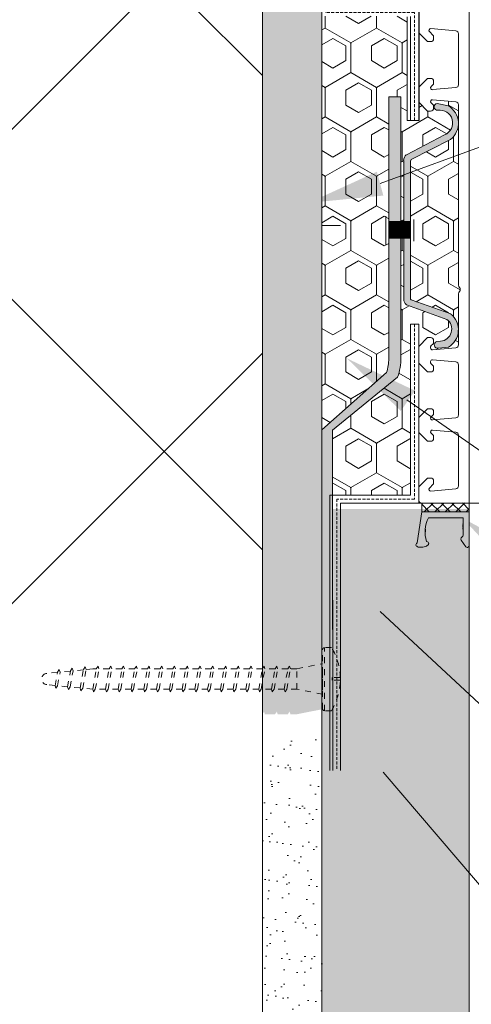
# Model space of a CAD drawing. Header units: millimetres. Extents: x -172116 to -156978, y -29806 to 62594.
# Tile 16 of 23: x -157457 to -157381, y 34213 to 34379. Entities that reach past the tile are written whole.
import ezdxf

# ---------------------------------------------------------------- set-up
doc = ezdxf.new("R2010")
doc.units = ezdxf.units.MM
doc.header["$MEASUREMENT"] = 0
doc.linetypes.add('DASHED', pattern=[2, 1, -1])
doc.linetypes.add('ČÁRKOVANÁ', pattern=[0.75, 0.5, -0.25])

msp = doc.modelspace()

# ---------------------------------------------------------------- hatches: boundary and pattern name
at = {"linetype": 'Continuous', "lineweight": 35}
msp.add_hatch(color=8, dxfattribs=at).paths.add_polyline_path([(-157631.13, 34471.3), (-157406.4, 34471.31), (-157406.4, 34344.24), (-157410.39, 34343.45), (-157410.4, 34467.31), (-157631.13, 34467.3)])
at = {"linetype": 'Continuous', "lineweight": 20, "true_color": 0xff6600}
h = msp.add_hatch(dxfattribs=at)
h.set_pattern_fill('AR_SAND_0001', color=30, style=0, pattern_type=2)
h.set_pattern_definition([(322.5025022, (-133640.075, 186465.892), (0.15727303, 4.8170663), [0, -3.8, 0, -4.25, 0, -4.0625]), (352.502502, (-133640.075, 186465.892), (-4.42474987, 7.05517194), [0, -2.05, 0, -3.425, 0, -1.3125]), (32.5025022, (-133643.15, 186465.892), (-7.78535526, 0.01380764), [0, -1.25, 0, -4.5, 0, -5.875]), (42.502502, (-133643.15, 186465.892), (-7.51541233, 2.1938607), [0, -0.625, 0, -2.95, 0, -3.375])])
h.paths.add_polyline_path([(-157545.85, 34471.3), (-157406.4, 34471.31), (-157406.39, 34262.64), (-157410.57, 34261.81), (-157411.68, 34261.81), (-157411.82, 34262.24), (-157412.11, 34261.81), (-157413.83, 34261.81), (-157413.97, 34262.24), (-157414.26, 34261.81), (-157415.99, 34261.81), (-157416.12, 34262.24), (-157416.39, 34261.84), (-157416.4, 34461.31), (-157545.85, 34461.3)])
at = {"linetype": 'Continuous', "lineweight": 13}
h = msp.add_hatch(dxfattribs=at)
h.set_pattern_fill('ZDIVO2_0001', color=254, style=0, pattern_type=2)
h.set_pattern_definition([(225.0025, (-119357.78, 186466.52), (-124.45623, 124.44536), []), (225.0025, (-119357.78, 186386.52), (-124.45623, 124.44536), []), (135.0025, (-119357.78, 186466.52), (124.44536, 124.45623), []), (135.0025, (-119357.78, 186386.52), (124.44536, 124.45623), [])])
h.paths.add_polyline_path([(-157850.94, 34131.29), (-157850.95, 34461.29), (-157728.85, 34461.3), (-157728.85, 34409.15, 0.146838), (-157727.85, 34406.65), (-157721.85, 34406.65, 0.146839), (-157720.85, 34409.15), (-157720.85, 34461.3), (-157416.4, 34461.31), (-157416.39, 34265.12), (-157416.39, 34257.37), (-157416.39, 34131.33)])
at = {"linetype": 'Continuous', "lineweight": 20, "true_color": 0xff6600}
h = msp.add_hatch(dxfattribs=at)
h.set_pattern_fill('PUR_0001', color=30, style=0, pattern_type=2)
h.set_pattern_definition([(270.0025022, (-133640.9437, 186483.055), (4.330127, 0.0001891), [2.5, -5]), (150.0025022, (-133640.9437, 186483.055), (2.16489973, 3.75009453), [2.5, -5]), (210.0025022, (-133640.9435, 186480.555), (-2.16522726, 3.74990543), [2.5, -5]), (270.0025022, (-133640.0757, 186483.555), (4.32979946, 7.50018909), [5, -10]), (150.0025022, (-133640.0757, 186483.555), (-4.33045456, 7.49981088), [5, -10]), (210.0025022, (-133640.0757, 186483.555), (8.66025402, 0.00037822), [0, -10, 5, 0, 0, 0])])
h.paths.add_polyline_path([(-157406.4, 34379.52), (-157392, 34379.51), (-157391.99, 34361.91), (-157390.05, 34361.91), (-157390.05, 34365.03), (-157388.55, 34363.53), (-157388.05, 34363.53, 0.414214), (-157387.55, 34364.03), (-157387.55, 34364.43, 0.198912), (-157387.61, 34364.57), (-157387.96, 34364.92, -0.700208), (-157387.72, 34365.43), (-157383.8, 34365.09, -0.388879), (-157383.35, 34364.59), (-157383.35, 34334.14, 0.201513), (-157383.2, 34333.79, -0.420084), (-157383.2, 34333.07, 0.201513), (-157383.35, 34332.71), (-157383.35, 34324.12, -0.388879), (-157383.8, 34323.62), (-157387.72, 34323.28, -0.440011), (-157388.05, 34323.57), (-157388.05, 34323.77, -0.198912), (-157387.99, 34323.91), (-157387.61, 34324.29, 0.198912), (-157387.55, 34324.43), (-157387.55, 34324.83, 0.414214), (-157388.05, 34325.33), (-157388.55, 34325.33), (-157390.05, 34323.83), (-157390.05, 34327.58), (-157391.46, 34327.58), (-157391.45, 34298.76), (-157404.55, 34298.79), (-157404.56, 34309.72), (-157393.61, 34318.63, 0.082878), (-157393.05, 34321.96), (-157393.05, 34342.08), (-157392.59, 34342.08), (-157392.59, 34331.8, 0.213571), (-157392.14, 34330.85), (-157385.32, 34328.39, -0.6951), (-157386.37, 34324.71), (-157387.02, 34324.65, 0.95419), (-157386.74, 34323.54), (-157385.06, 34323.69, 0.527728), (-157384.66, 34329.31), (-157391.31, 34331.67, -0.212782), (-157391.46, 34331.95), (-157391.46, 34355.05), (-157391.31, 34355.34), (-157384.69, 34358.75, 0.531729), (-157385.06, 34364.4), (-157386.97, 34364.81, 1), (-157386.82, 34363.66, -0.887449), (-157385.69, 34359.5), (-157392.14, 34356.16, 0.211236), (-157392.59, 34355.2), (-157392.59, 34344.92), (-157393.05, 34344.92), (-157393.05, 34365.93), (-157395.11, 34365.93), (-157395.11, 34321.79, -0.082878), (-157395.5, 34319.45), (-157406.4, 34309.77)])
at = {"linetype": 'Continuous', "lineweight": 13}
for points in [[(-157395.11, 34344.92), (-157395.11, 34365.93), (-157393.05, 34365.93), (-157393.05, 34344.92)], [(-157392.59, 34355.2, -0.211236), (-157392.14, 34356.16), (-157385.69, 34359.5, 0.887449), (-157386.82, 34363.66, -1), (-157386.97, 34364.81), (-157385.06, 34364.4, -0.531729), (-157384.69, 34358.75), (-157391.31, 34355.34), (-157391.46, 34355.05), (-157391.46, 34344.92), (-157392.59, 34344.92)], [(-157397.1, 34353.3), (-157396.02, 34349.27), (-157408.63, 34348.04)], [(-157393.05, 34344.92), (-157393.05, 34343.5), (-157395.11, 34343.5), (-157395.11, 34344.92)], [(-157393.05, 34343.5), (-157393.05, 34342.08), (-157395.11, 34342.08), (-157395.11, 34343.5)], [(-157393.05, 34343.5), (-157393.05, 34344.92), (-157392.59, 34344.92), (-157392.59, 34343.5)], [(-157393.05, 34342.08), (-157393.05, 34343.5), (-157392.59, 34343.5), (-157392.59, 34342.08)], [(-157391.46, 34343.5), (-157392.59, 34343.5), (-157392.59, 34344.92), (-157391.46, 34344.92)], [(-157392.59, 34343.5), (-157391.46, 34343.5), (-157391.46, 34342.08), (-157392.59, 34342.08)], [(-157395.11, 34342.08), (-157393.05, 34342.08), (-157393.05, 34321.96, -0.082878), (-157393.61, 34318.63), (-157404.56, 34309.72), (-157404.55, 34282.7, 0.00946), (-157404.74, 34283.04), (-157405.91, 34283.04, 0.414214), (-157406.27, 34282.69), (-157406.27, 34280.33), (-157406.39, 34280.31), (-157406.4, 34309.77), (-157395.5, 34319.45, 0.082878), (-157395.11, 34321.79)], [(-157384.66, 34329.31, -0.527728), (-157385.06, 34323.69), (-157386.74, 34323.54, -0.95419), (-157387.02, 34324.65), (-157386.37, 34324.71, 0.6951), (-157385.32, 34328.39), (-157392.14, 34330.85, -0.213571), (-157392.59, 34331.8), (-157392.59, 34342.08), (-157391.46, 34342.08), (-157391.46, 34331.95, 0.212782), (-157391.31, 34331.67)], [(-157390.69, 34316.37), (-157393.07, 34312.95), (-157402.14, 34321.81)], [(-157371.46, 34288.85), (-157374.01, 34285.55), (-157382.62, 34294.85)], [(-157394.94, 34280.46), (-157397.85, 34277.48), (-157405.33, 34287.71)], [(-157406.27, 34282.69, -0.414214), (-157405.91, 34283.04), (-157405.91, 34272.41, -0.414214), (-157406.27, 34272.76)], [(-157404.78, 34272.41), (-157405.91, 34272.41), (-157405.91, 34283.04), (-157404.74, 34283.04, -0.00946), (-157404.55, 34282.7), (-157404.54, 34277.98), (-157404.67, 34277.98), (-157404.67, 34277.54), (-157404.54, 34277.54), (-157404.54, 34272.82, -0.011472)], [(-157404.53, 34252.41), (-157406.35, 34252.41), (-157406.39, 34275.2), (-157406.27, 34275.17), (-157406.27, 34272.76, 0.414214), (-157405.91, 34272.41), (-157404.78, 34272.41, 0.011472), (-157404.54, 34272.82)], [(-157394.25, 34253.33), (-157397.42, 34250.63), (-157403.95, 34261.49)]]:
    msp.add_hatch(color=154, dxfattribs=at).paths.add_polyline_path(points)
at = {"linetype": 'Continuous', "lineweight": 20, "true_color": 0xff6600}
h = msp.add_hatch(dxfattribs=at)
h.set_pattern_fill('AR_SAND_0001', color=30, style=0, pattern_type=2)
h.set_pattern_definition([(322.5025022, (-114597.0168, 186466.7238), (0.15727303, 4.8170663), [0, -3.8, 0, -4.25, 0, -4.0625]), (352.502502, (-114597.017, 186466.724), (-4.42474987, 7.05517194), [0, -2.05, 0, -3.425, 0, -1.3125]), (32.5025022, (-114600.0918, 186466.7237), (-7.78535526, 0.01380764), [0, -1.25, 0, -4.5, 0, -5.875]), (42.502502, (-114600.092, 186466.7237), (-7.51541233, 2.1938607), [0, -0.625, 0, -2.95, 0, -3.375])])
h.paths.add_polyline_path([(-157381.55, 34296.43), (-157381.54, 34121.31), (-157850.74, 34121.29), (-157850.74, 34131.29), (-157416.39, 34131.31), (-157416.39, 34131.33), (-157406.37, 34131.33), (-157406.39, 34296.43)])
h = msp.add_hatch(dxfattribs=at)
h.set_pattern_fill('AR_SAND_0001', color=30, style=0, pattern_type=2)
h.set_pattern_definition([(322.5025022, (-306282.3543, 10529.1097), (0.15727303, 4.8170663), [0, -3.8, 0, -4.25, 0, -4.0625]), (352.502502, (-306282.354, 10529.11), (-4.42474987, 7.05517194), [0, -2.05, 0, -3.425, 0, -1.3125]), (32.5025022, (-306285.4293, 10529.1096), (-7.78535526, 0.01380764), [0, -1.25, 0, -4.5, 0, -5.875]), (42.502502, (-306285.429, 10529.1096), (-7.51541233, 2.1938607), [0, -0.625, 0, -2.95, 0, -3.375])])
h.paths.add_polyline_path([(-157416.39, 34131.33), (-157416.39, 34258.37), (-157414.87, 34258.37), (-157414.73, 34257.94), (-157414.44, 34258.37), (-157412.72, 34258.37), (-157412.58, 34257.94), (-157412.29, 34258.37), (-157410.57, 34258.37), (-157406.39, 34257.53), (-157406.2, 34131.33)])

# ---------------------------------------------------------------- linework, layer by layer
at = {"color": 48, "linetype": 'Continuous', "lineweight": 20, "true_color": 0x5a400a}
for p, q in [((-157406.4, 34471.31), (-157406.37, 34131.33)), ((-157416.4, 34461.31), (-157416.39, 34131.31)), ((-157381.55, 34389.31), (-157381.54, 34121.31)), ((-157390.05, 34361.91), (-157390.06, 34380.8)), ((-157389.98, 34361.91), (-157389.98, 34380.8)), ((-157392, 34379.43), (-157391.99, 34361.91)), ((-157391.46, 34361.91), (-157391.46, 34379.46)), ((-157391.99, 34361.91), (-157389.98, 34361.91)), ((-157403.22, 34344.21), (-157404.54, 34344.21)), ((-157391.46, 34327.59), (-157391.45, 34298.76)), ((-157390.05, 34327.58), (-157391.46, 34327.58)), ((-157390.05, 34327.58), (-157390.05, 34319.44)), ((-157390.05, 34327.58), (-157390.05, 34297.43)), ((-157391.45, 34298.76), (-157405.03, 34298.75)), ((-157405.03, 34252.33), (-157405.03, 34298.75)), ((-157403.23, 34297.43), (-157403.23, 34287.46)), ((-157390.05, 34297.43), (-157403.23, 34297.43)), ((-157390.05, 34297.43), (-157381.55, 34297.43)), ((-157389.55, 34297.43), (-157381.55, 34297.44)), ((-157389.55, 34295.93), (-157389.55, 34297.43)), ((-157381.55, 34295.94), (-157381.55, 34297.44)), ((-157389.55, 34295.94), (-157390.31, 34290.69)), ((-157389.55, 34295.94), (-157381.55, 34295.94)), ((-157381.55, 34290.24), (-157381.55, 34295.94)), ((-157388.42, 34294.94), (-157382.55, 34294.94)), ((-157382.55, 34293.9), (-157382.65, 34293.85)), ((-157382.55, 34293.8), (-157382.65, 34293.85)), ((-157382.55, 34293.7), (-157382.65, 34293.65)), ((-157382.55, 34293.6), (-157382.65, 34293.65)), ((-157382.55, 34293.5), (-157382.65, 34293.45)), ((-157382.55, 34294.94), (-157382.55, 34292.05)), ((-157388.97, 34292.85), (-157388.87, 34292.8)), ((-157388.97, 34292.74), (-157388.87, 34292.8)), ((-157388.97, 34292.65), (-157388.87, 34292.6)), ((-157388.97, 34292.55), (-157388.87, 34292.6)), ((-157388.96, 34292.94), (-157388.85, 34292.99)), ((-157388.95, 34293.04), (-157388.85, 34292.99)), ((-157382.62, 34291.85), (-157382.89, 34291.53)), ((-157382.55, 34293.4), (-157382.65, 34293.45)), ((-157382.55, 34293.3), (-157382.65, 34293.25)), ((-157382.55, 34293.2), (-157382.65, 34293.25)), ((-157382.55, 34293.1), (-157382.65, 34293.05)), ((-157382.55, 34293), (-157382.65, 34293.05)), ((-157390.53, 34290.4), (-157390.49, 34290.5)), ((-157390.52, 34290.3), (-157390.53, 34290.4)), ((-157390.48, 34290.21), (-157390.52, 34290.3)), ((-157390.49, 34290.5), (-157390.42, 34290.59)), ((-157390.4, 34290.13), (-157390.48, 34290.21)), ((-157390.42, 34290.59), (-157390.31, 34290.69)), ((-157388.62, 34290.24), (-157388.77, 34290.15)), ((-157388.74, 34290.92), (-157388.59, 34290.87)), ((-157388.5, 34290.33), (-157388.62, 34290.24)), ((-157388.59, 34290.87), (-157388.48, 34290.8)), ((-157388.42, 34290.43), (-157388.5, 34290.33)), ((-157388.48, 34290.8), (-157388.41, 34290.71)), ((-157388.38, 34290.52), (-157388.42, 34290.43)), ((-157388.41, 34290.71), (-157388.37, 34290.62)), ((-157388.37, 34290.62), (-157388.38, 34290.52)), ((-157382.91, 34291.17), (-157382.13, 34290.06)), ((-157390.28, 34290.06), (-157390.4, 34290.13)), ((-157390.13, 34290.01), (-157390.28, 34290.06)), ((-157389.95, 34289.98), (-157390.13, 34290.01)), ((-157389.76, 34289.96), (-157389.95, 34289.98)), ((-157389.55, 34289.96), (-157389.76, 34289.96)), ((-157389.35, 34289.99), (-157389.55, 34289.96)), ((-157389.14, 34290.03), (-157389.35, 34289.99)), ((-157388.95, 34290.08), (-157389.14, 34290.03)), ((-157388.77, 34290.15), (-157388.95, 34290.08)), ((-157381.89, 34289.94), (-157381.85, 34289.94)), ((-157403.23, 34287.46), (-157403.21, 34252.33))]:
    msp.add_line(p, q, dxfattribs=at)
at = {"color": 154, "linetype": 'Continuous', "lineweight": 13}
for p, q in [((-157396.56, 34351.29), (-157223.4, 34415.07)), ((-157395.11, 34365.93), (-157393.05, 34365.93)), ((-157395.11, 34321.79), (-157395.11, 34365.93)), ((-157393.05, 34365.93), (-157393.05, 34321.96)), ((-157386.97, 34364.81), (-157385.06, 34364.4)), ((-157385.69, 34359.5), (-157392.14, 34356.16)), ((-157384.69, 34358.75), (-157391.31, 34355.34)), ((-157392.59, 34355.2), (-157392.59, 34331.8)), ((-157391.31, 34355.34), (-157391.46, 34355.05)), ((-157391.46, 34355.05), (-157391.46, 34331.95)), ((-157404.54, 34344.21), (-157406.4, 34344.21)), ((-157391.46, 34344.92), (-157395.11, 34344.92)), ((-157391.46, 34343.5), (-157395.11, 34343.5)), ((-157391.46, 34342.08), (-157395.11, 34342.08)), ((-157385.32, 34328.39), (-157392.14, 34330.85)), ((-157384.66, 34329.31), (-157391.31, 34331.67)), ((-157387.02, 34324.65), (-157386.37, 34324.71)), ((-157386.74, 34323.54), (-157385.06, 34323.69)), ((-157395.5, 34319.45), (-157406.4, 34309.77)), ((-157395.5, 34319.45), (-157406.4, 34309.77)), ((-157393.61, 34318.63), (-157404.56, 34309.72)), ((-157393.61, 34318.63), (-157404.56, 34309.72)), ((-157392.06, 34314.82), (-157255.91, 34219.88)), ((-157406.4, 34309.77), (-157406.39, 34280.31)), ((-157404.56, 34309.72), (-157404.53, 34252.41)), ((-157406.39, 34299.77), (-157406.39, 34270.31)), ((-157404.56, 34299.75), (-157404.53, 34252.33)), ((-157396.58, 34279.12), (-157260.54, 34152.85)), ((-157396.06, 34252.07), (-157257.68, 34089.64))]:
    msp.add_line(p, q, dxfattribs=at)
at = {"color": 7, "linetype": 'Continuous', "lineweight": 20}
for p, q in [((-157390.05, 34378.93), (-157390.05, 34376.73)), ((-157390.05, 34376.73), (-157388.55, 34375.23)), ((-157387.61, 34376.27), (-157388.26, 34376.92)), ((-157388.04, 34377.43), (-157383.81, 34377.06)), ((-157383.35, 34376.56), (-157383.35, 34367.97)), ((-157388.55, 34375.23), (-157388.05, 34375.23)), ((-157387.55, 34375.73), (-157387.55, 34376.13)), ((-157388.55, 34369.03), (-157390.05, 34367.53)), ((-157388.05, 34369.03), (-157388.55, 34369.03)), ((-157387.55, 34368.13), (-157387.55, 34368.53)), ((-157390.05, 34367.53), (-157390.05, 34365.03)), ((-157387.96, 34367.64), (-157387.61, 34367.99)), ((-157383.8, 34367.47), (-157387.72, 34367.13)), ((-157390.05, 34365.03), (-157388.55, 34363.53)), ((-157387.61, 34364.57), (-157387.96, 34364.92)), ((-157387.72, 34365.43), (-157383.8, 34365.09)), ((-157388.55, 34363.53), (-157388.05, 34363.53)), ((-157387.55, 34364.03), (-157387.55, 34364.43)), ((-157383.35, 34364.59), (-157383.35, 34334.14)), ((-157383.35, 34332.71), (-157383.35, 34324.12)), ((-157388.55, 34325.33), (-157390.05, 34323.83)), ((-157388.05, 34325.33), (-157388.55, 34325.33)), ((-157390.05, 34323.83), (-157390.05, 34321.03)), ((-157388.05, 34323.57), (-157388.05, 34323.77)), ((-157387.99, 34323.91), (-157387.61, 34324.29)), ((-157383.8, 34323.62), (-157387.72, 34323.28)), ((-157387.55, 34324.43), (-157387.55, 34324.83)), ((-157390.05, 34321.03), (-157388.55, 34319.53)), ((-157388.05, 34321.09), (-157388.05, 34321.28)), ((-157387.61, 34320.57), (-157387.99, 34320.95)), ((-157387.72, 34321.58), (-157383.8, 34321.24)), ((-157387.55, 34320.03), (-157387.55, 34320.43)), ((-157383.35, 34320.74), (-157383.35, 34312.27)), ((-157388.55, 34319.53), (-157388.05, 34319.53)), ((-157388.55, 34313.33), (-157390.05, 34311.83)), ((-157390.05, 34311.83), (-157390.05, 34309.33)), ((-157388.05, 34313.33), (-157388.55, 34313.33)), ((-157387.96, 34311.94), (-157387.6, 34312.29)), ((-157383.8, 34311.77), (-157387.72, 34311.43)), ((-157387.55, 34312.43), (-157387.55, 34312.83)), ((-157390.05, 34309.33), (-157388.55, 34307.83)), ((-157387.6, 34308.87), (-157387.96, 34309.22)), ((-157387.72, 34309.73), (-157383.8, 34309.39)), ((-157387.55, 34308.33), (-157387.55, 34308.73)), ((-157383.35, 34308.89), (-157383.35, 34300.3)), ((-157388.55, 34307.83), (-157388.05, 34307.83)), ((-157388.55, 34301.63), (-157390.05, 34300.13)), ((-157388.05, 34301.63), (-157388.55, 34301.63)), ((-157388.25, 34299.94), (-157387.6, 34300.59)), ((-157387.55, 34300.73), (-157387.55, 34301.13)), ((-157390.05, 34300.13), (-157390.05, 34297.93)), ((-157383.8, 34299.8), (-157388.04, 34299.43)), ((-157389.55, 34297.43), (-157342.8, 34297.43)), ((-157381.55, 34295.94), (-157381.55, 34296.14))]:
    msp.add_line(p, q, dxfattribs=at)
at = {"color": 30, "linetype": 'Continuous', "lineweight": 20, "true_color": 0xff6600}
for p, q in [((-157389.39, 34297.43), (-157389.55, 34297.27)), ((-157389.55, 34297.21), (-157388.28, 34295.94)), ((-157387.62, 34297.43), (-157389.11, 34295.94)), ((-157388, 34297.43), (-157386.51, 34295.94)), ((-157385.85, 34297.43), (-157387.34, 34295.94)), ((-157386.24, 34297.43), (-157384.74, 34295.94)), ((-157384.08, 34297.43), (-157385.57, 34295.94)), ((-157384.47, 34297.43), (-157382.97, 34295.94)), ((-157382.31, 34297.44), (-157383.81, 34295.94)), ((-157382.7, 34297.44), (-157381.55, 34296.28)), ((-157381.55, 34296.43), (-157382.04, 34295.94))]:
    msp.add_line(p, q, dxfattribs=at)
at = {"color": 7, "linetype": 'DASHED', "lineweight": 20}
for p, q in [((-157406.27, 34262.76), (-157406.27, 34272.68)), ((-157405.91, 34262.41), (-157405.91, 34273.04)), ((-157404.74, 34273.04), (-157405.91, 34273.04)), ((-157410.57, 34269.47), (-157406.27, 34270.33)), ((-157450.95, 34268.87), (-157452.74, 34268.69)), ((-157451.34, 34266.62), (-157450.94, 34268.92)), ((-157450.65, 34269.35), (-157450.94, 34268.92)), ((-157450.91, 34266.62), (-157450.51, 34268.92)), ((-157450.51, 34268.92), (-157450.65, 34269.35)), ((-157448.76, 34269.09), (-157450.51, 34268.92)), ((-157449.23, 34266.41), (-157448.75, 34269.14)), ((-157448.8, 34266.41), (-157448.32, 34269.14)), ((-157448.46, 34269.57), (-157448.75, 34269.14)), ((-157448.32, 34269.14), (-157448.46, 34269.57)), ((-157446.57, 34269.31), (-157448.32, 34269.14)), ((-157447.12, 34266.2), (-157446.56, 34269.36)), ((-157446.68, 34266.2), (-157446.13, 34269.36)), ((-157446.27, 34269.79), (-157446.56, 34269.36)), ((-157446.13, 34269.36), (-157446.27, 34269.79)), ((-157444.99, 34269.47), (-157446.13, 34269.36)), ((-157444.99, 34266.03), (-157444.39, 34269.47)), ((-157444.39, 34269.47), (-157444.99, 34269.47)), ((-157444.56, 34266.03), (-157443.96, 34269.47)), ((-157444.1, 34269.9), (-157444.39, 34269.47)), ((-157443.96, 34269.47), (-157444.1, 34269.9)), ((-157442.23, 34269.47), (-157443.96, 34269.47)), ((-157442.23, 34269.47), (-157443.96, 34269.47)), ((-157442.84, 34266.03), (-157442.23, 34269.47)), ((-157442.41, 34266.03), (-157441.8, 34269.47)), ((-157441.94, 34269.9), (-157442.23, 34269.47)), ((-157441.8, 34269.47), (-157441.94, 34269.9)), ((-157440.08, 34269.47), (-157441.8, 34269.47)), ((-157440.08, 34269.47), (-157441.8, 34269.47)), ((-157440.69, 34266.03), (-157440.08, 34269.47)), ((-157440.26, 34266.03), (-157439.65, 34269.47)), ((-157439.79, 34269.9), (-157440.08, 34269.47)), ((-157439.65, 34269.47), (-157439.79, 34269.9)), ((-157437.93, 34269.47), (-157439.65, 34269.47)), ((-157438.54, 34266.03), (-157437.93, 34269.47)), ((-157438.11, 34266.03), (-157437.5, 34269.47)), ((-157437.64, 34269.9), (-157437.93, 34269.47)), ((-157437.5, 34269.47), (-157437.64, 34269.9)), ((-157435.78, 34269.47), (-157437.5, 34269.47)), ((-157436.39, 34266.03), (-157435.78, 34269.47)), ((-157435.96, 34266.03), (-157435.35, 34269.47)), ((-157435.49, 34269.9), (-157435.78, 34269.47)), ((-157435.35, 34269.47), (-157435.49, 34269.9)), ((-157433.63, 34269.47), (-157435.35, 34269.47)), ((-157434.24, 34266.03), (-157433.63, 34269.47)), ((-157433.81, 34266.03), (-157433.2, 34269.47)), ((-157433.34, 34269.9), (-157433.63, 34269.47)), ((-157433.2, 34269.47), (-157433.34, 34269.9)), ((-157431.48, 34269.47), (-157433.2, 34269.47)), ((-157432.08, 34266.03), (-157431.48, 34269.47)), ((-157431.65, 34266.03), (-157431.05, 34269.47)), ((-157431.19, 34269.9), (-157431.48, 34269.47)), ((-157431.05, 34269.47), (-157431.19, 34269.9)), ((-157429.33, 34269.47), (-157431.05, 34269.47)), ((-157429.93, 34266.03), (-157429.33, 34269.47)), ((-157429.5, 34266.03), (-157428.9, 34269.47)), ((-157429.03, 34269.9), (-157429.33, 34269.47)), ((-157428.9, 34269.47), (-157429.03, 34269.9)), ((-157427.17, 34269.47), (-157428.9, 34269.47)), ((-157427.78, 34266.03), (-157427.17, 34269.47)), ((-157427.35, 34266.03), (-157426.74, 34269.47)), ((-157426.88, 34269.9), (-157427.17, 34269.47)), ((-157426.74, 34269.47), (-157426.88, 34269.9)), ((-157425.02, 34269.47), (-157426.74, 34269.47)), ((-157425.63, 34266.03), (-157425.02, 34269.47)), ((-157425.2, 34266.03), (-157424.59, 34269.47)), ((-157424.73, 34269.9), (-157425.02, 34269.47)), ((-157424.59, 34269.47), (-157424.73, 34269.9)), ((-157422.87, 34269.47), (-157424.59, 34269.47)), ((-157423.48, 34266.03), (-157422.87, 34269.47)), ((-157423.05, 34266.03), (-157422.44, 34269.47)), ((-157422.58, 34269.9), (-157422.87, 34269.47)), ((-157422.44, 34269.47), (-157422.58, 34269.9)), ((-157420.72, 34269.47), (-157422.44, 34269.47)), ((-157421.33, 34266.03), (-157420.72, 34269.47)), ((-157420.9, 34266.03), (-157420.29, 34269.47)), ((-157420.43, 34269.9), (-157420.72, 34269.47)), ((-157420.29, 34269.47), (-157420.43, 34269.9)), ((-157418.57, 34269.47), (-157420.29, 34269.47)), ((-157419.17, 34266.03), (-157418.57, 34269.47)), ((-157418.74, 34266.03), (-157418.14, 34269.47)), ((-157418.28, 34269.9), (-157418.57, 34269.47)), ((-157418.14, 34269.47), (-157418.28, 34269.9)), ((-157416.42, 34269.47), (-157418.14, 34269.47)), ((-157417.02, 34266.03), (-157416.42, 34269.47)), ((-157416.59, 34266.03), (-157415.99, 34269.47)), ((-157416.13, 34269.9), (-157416.42, 34269.47)), ((-157415.99, 34269.47), (-157416.13, 34269.9)), ((-157414.26, 34269.47), (-157415.99, 34269.47)), ((-157414.87, 34266.03), (-157414.26, 34269.47)), ((-157414.44, 34266.03), (-157413.83, 34269.47)), ((-157413.97, 34269.9), (-157414.26, 34269.47)), ((-157413.83, 34269.47), (-157413.97, 34269.9)), ((-157412.11, 34269.47), (-157413.83, 34269.47)), ((-157412.72, 34266.03), (-157412.11, 34269.47)), ((-157412.72, 34266.03), (-157412.11, 34269.47)), ((-157412.29, 34266.03), (-157411.68, 34269.47)), ((-157412.29, 34266.03), (-157411.68, 34269.47)), ((-157411.82, 34269.9), (-157412.11, 34269.47)), ((-157411.82, 34269.9), (-157412.11, 34269.47)), ((-157411.68, 34269.47), (-157411.82, 34269.9)), ((-157411.68, 34269.47), (-157411.82, 34269.9)), ((-157410.57, 34269.47), (-157411.68, 34269.47)), ((-157410.57, 34266.03), (-157410.57, 34269.47)), ((-157406.27, 34265.93), (-157406.27, 34269.55)), ((-157403.28, 34267.98), (-157404.67, 34267.98)), ((-157404.67, 34267.98), (-157404.67, 34267.53)), ((-157403.28, 34267.53), (-157404.67, 34267.53)), ((-157451.34, 34266.66), (-157452.74, 34266.8)), ((-157451.2, 34266.19), (-157451.34, 34266.62)), ((-157450.91, 34266.62), (-157451.2, 34266.19)), ((-157449.22, 34266.45), (-157450.91, 34266.62)), ((-157449.09, 34265.98), (-157449.23, 34266.41)), ((-157448.8, 34266.41), (-157449.09, 34265.98)), ((-157447.11, 34266.24), (-157448.8, 34266.41)), ((-157446.98, 34265.76), (-157447.12, 34266.2)), ((-157446.68, 34266.2), (-157446.98, 34265.76)), ((-157444.99, 34266.03), (-157446.68, 34266.2)), ((-157444.85, 34265.6), (-157444.99, 34266.03)), ((-157444.56, 34266.03), (-157444.85, 34265.6)), ((-157442.84, 34266.03), (-157444.56, 34266.03)), ((-157442.84, 34266.03), (-157444.56, 34266.03)), ((-157442.7, 34265.6), (-157442.84, 34266.03)), ((-157442.41, 34266.03), (-157442.7, 34265.6)), ((-157440.69, 34266.03), (-157442.41, 34266.03)), ((-157440.69, 34266.03), (-157442.41, 34266.03)), ((-157440.55, 34265.6), (-157440.69, 34266.03)), ((-157440.26, 34266.03), (-157440.55, 34265.6)), ((-157438.54, 34266.03), (-157440.26, 34266.03)), ((-157438.4, 34265.6), (-157438.54, 34266.03)), ((-157438.11, 34266.03), (-157438.4, 34265.6)), ((-157436.39, 34266.03), (-157438.11, 34266.03)), ((-157436.25, 34265.6), (-157436.39, 34266.03)), ((-157435.96, 34266.03), (-157436.25, 34265.6)), ((-157434.24, 34266.03), (-157435.96, 34266.03)), ((-157434.1, 34265.6), (-157434.24, 34266.03)), ((-157433.81, 34266.03), (-157434.1, 34265.6)), ((-157432.08, 34266.03), (-157433.81, 34266.03)), ((-157431.94, 34265.6), (-157432.08, 34266.03)), ((-157431.65, 34266.03), (-157431.94, 34265.6)), ((-157429.93, 34266.03), (-157431.65, 34266.03)), ((-157429.79, 34265.6), (-157429.93, 34266.03)), ((-157429.5, 34266.03), (-157429.79, 34265.6)), ((-157427.78, 34266.03), (-157429.5, 34266.03)), ((-157427.64, 34265.6), (-157427.78, 34266.03)), ((-157427.35, 34266.03), (-157427.64, 34265.6)), ((-157425.63, 34266.03), (-157427.35, 34266.03)), ((-157425.49, 34265.6), (-157425.63, 34266.03)), ((-157425.2, 34266.03), (-157425.49, 34265.6)), ((-157423.48, 34266.03), (-157425.2, 34266.03)), ((-157423.34, 34265.6), (-157423.48, 34266.03)), ((-157423.05, 34266.03), (-157423.34, 34265.6)), ((-157421.33, 34266.03), (-157423.05, 34266.03)), ((-157421.19, 34265.6), (-157421.33, 34266.03)), ((-157420.9, 34266.03), (-157421.19, 34265.6)), ((-157419.17, 34266.03), (-157420.9, 34266.03)), ((-157419.04, 34265.6), (-157419.17, 34266.03)), ((-157418.74, 34266.03), (-157419.04, 34265.6)), ((-157417.02, 34266.03), (-157418.74, 34266.03)), ((-157416.88, 34265.6), (-157417.02, 34266.03)), ((-157416.59, 34266.03), (-157416.88, 34265.6)), ((-157414.87, 34266.03), (-157416.59, 34266.03)), ((-157414.73, 34265.6), (-157414.87, 34266.03)), ((-157414.44, 34266.03), (-157414.73, 34265.6)), ((-157412.72, 34266.03), (-157414.44, 34266.03)), ((-157412.58, 34265.6), (-157412.72, 34266.03)), ((-157412.58, 34265.6), (-157412.72, 34266.03)), ((-157412.29, 34266.03), (-157412.58, 34265.6)), ((-157412.29, 34266.03), (-157412.58, 34265.6)), ((-157410.57, 34266.03), (-157412.29, 34266.03)), ((-157406.27, 34265.17), (-157410.57, 34266.03)), ((-157404.78, 34262.41), (-157405.91, 34262.41))]:
    msp.add_line(p, q, dxfattribs=at)
at = {"color": 7, "linetype": 'ČÁRKOVANÁ', "lineweight": 13}
for points in [[(-157390.79, 34361.91), (-157390.79, 34380.13), (-157405.73, 34380.13), (-157405.72, 34425.81)], [(-157390.75, 34327.58), (-157390.79, 34298.09), (-157403.88, 34298.1), (-157403.86, 34252.41)]]:
    msp.add_lwpolyline(points, dxfattribs=at)
at = {"color": 154, "linetype": 'Continuous', "lineweight": 13}
for points in [[(-157395.62, 34345.81), (-157395.62, 34340.96)], [(-157390.88, 34345.25), (-157390.88, 34341.58)]]:
    msp.add_lwpolyline(points, dxfattribs=at)
at = {"color": 7, "linetype": 'Continuous', "lineweight": 20}
for centre, radius, start, end in [((-157388.04, 34377.13), 0.301, 90.0025, 225.0025), ((-157383.85, 34376.56), 0.5, 0.0025, 85.0025), ((-157388.05, 34375.73), 0.5, 270.0025, 0.0025), ((-157387.75, 34376.13), 0.2, 0.0025, 45.0025), ((-157388.05, 34368.53), 0.5, 0.0025, 90.0025), ((-157387.75, 34367.42), 0.3, 135.0025, 275.0025), ((-157387.75, 34368.13), 0.2, 315.0025, 0.0025), ((-157383.85, 34367.97), 0.5, 275.0025, 0.0025), ((-157387.75, 34365.13), 0.3, 85.0025, 225.0025), ((-157383.85, 34364.59), 0.5, 0.0025, 85.0025), ((-157388.05, 34364.03), 0.5, 270.0025, 0.0025), ((-157387.75, 34364.43), 0.2, 0.0025, 45.0025), ((-157382.85, 34334.14), 0.5, 180.0025, 225.5755), ((-157383.55, 34333.43), 0.5, 314.4295, 45.5755), ((-157382.85, 34332.71), 0.5, 134.4295, 180.0025), ((-157388.05, 34324.83), 0.5, 0.0025, 90.0025), ((-157387.85, 34323.77), 0.2, 135.0025, 180.0025), ((-157387.75, 34323.57), 0.3, 180.0025, 275.0025), ((-157387.75, 34324.43), 0.2, 315.0025, 0.0025), ((-157383.85, 34324.12), 0.5, 275.0025, 0.0025), ((-157387.75, 34321.28), 0.3, 85.0025, 180.0025), ((-157387.85, 34321.09), 0.2, 180.0025, 225.0025), ((-157387.75, 34320.43), 0.2, 0.0025, 45.0025), ((-157383.85, 34320.74), 0.5, 0.0025, 85.0025), ((-157388.05, 34320.03), 0.5, 270.0025, 0.0025), ((-157388.05, 34312.83), 0.5, 0.0025, 90.0025), ((-157387.75, 34311.72), 0.3, 135.0025, 275.0025), ((-157387.75, 34312.43), 0.2, 315.0025, 0.0025), ((-157383.85, 34312.27), 0.5, 275.0025, 0.0025), ((-157387.75, 34309.43), 0.3, 85.0025, 225.0025), ((-157387.75, 34308.73), 0.2, 0.0025, 45.0025), ((-157383.85, 34308.89), 0.5, 0.0025, 85.0025), ((-157388.05, 34308.33), 0.5, 270.0025, 0.0025), ((-157388.05, 34301.13), 0.5, 0.0025, 90.0025), ((-157387.75, 34300.73), 0.2, 315.0025, 0.0025), ((-157383.85, 34300.3), 0.5, 275.0025, 0.0025), ((-157388.04, 34299.73), 0.301, 135.0025, 270.0025), ((-157389.55, 34297.93), 0.5, 180.0025, 270.0025)]:
    msp.add_arc(centre, radius, start, end, dxfattribs=at)
at = {"color": 154, "linetype": 'Continuous', "lineweight": 13}
for centre, radius, start, end in [((-157386.89, 34364.24), 0.579, 97.5706, 277.5706), ((-157386.5, 34361.52), 2.17, 292.0298, 98.3795), ((-157386.78, 34361.45), 3.41, 307.7341, 59.7376), ((-157391.29, 34355.17), 1.31, 130.7491, 178.4595), ((-157391.3, 34331.83), 1.29, 181.1679, 229.3903), ((-157391.07, 34331.98), 0.399, 184.5891, 232.6385), ((-157386.53, 34326.75), 2.04, 274.53, 53.7427), ((-157386.78, 34326.63), 3.41, 300.2674, 51.5548), ((-157386.86, 34324.1), 0.573, 106.8363, 281.4649), ((-157402.29, 34321.79), 7.19, 341.0517, 0.0025), ((-157403.32, 34321.96), 10.26, 341.0517, 0.0025)]:
    msp.add_arc(centre, radius, start, end, dxfattribs=at)
at = {"color": 48, "linetype": 'Continuous', "lineweight": 20, "true_color": 0x5a400a}
for centre, radius, start, end in [((-157383.49, 34292.52), 5.49, 153.9354, 196.9771), ((-157382.85, 34292.05), 0.3, 319.2468, 0.0025), ((-157382.67, 34291.34), 0.3, 139.2468, 215.1597), ((-157381.85, 34290.24), 0.3, 270.0025, 0.0025), ((-157381.89, 34290.24), 0.3, 215.1597, 270.0025)]:
    msp.add_arc(centre, radius, start, end, dxfattribs=at)
at = {"color": 7, "linetype": 'DASHED', "lineweight": 20}
for centre, radius, start, end in [((-157405.91, 34272.68), 0.354, 90.0025, 180.0025), ((-157413.59, 34267.76), 10.31, 1.2306, 30.8278), ((-157452.65, 34267.75), 0.951, 95.7131, 264.2919), ((-157413.59, 34267.76), 10.31, 328.7604, 358.7744), ((-157405.91, 34262.76), 0.354, 180.0025, 270.0025)]:
    msp.add_arc(centre, radius, start, end, dxfattribs=at)

doc.saveas('drawing.dxf')
